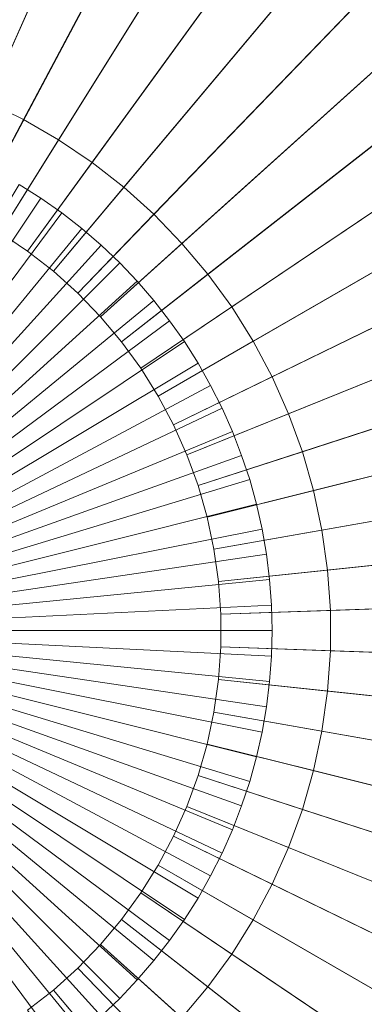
# Model space of a CAD drawing. Header units: centimetres. Extents: x -21.9 to 23.1, y -23 to 22.
# Tile 80 of 192: x 2 to 3.9, y -2.5 to 2.8. Entities that reach past the tile are written whole.
import ezdxf

# ---------------------------------------------------------------- set-up
doc = ezdxf.new("R2010")
doc.units = ezdxf.units.CM
doc.header["$LTSCALE"] = 2.54
doc.layers.add('Lucido design-1', color=7, linetype='Continuous')

# ---------------------------------------------------------------- blocks, each defined once
blk = doc.blocks.new('Gruppo-2-1')
at = {"color": 5, "linetype": 'Continuous', "lineweight": 9}
for points in [[(2.2587, 7.3745, -935.9022), (1.7046, 7.4722, -935.9022), (1.0141, 2.5593, -936.1081), (1.2272, 2.5217, -936.1081)], [(2.8046, 7.2383, -935.9022), (2.2587, 7.3745, -935.9022), (1.2272, 2.5217, -936.1081), (1.4371, 2.4694, -936.1081)], [(3.3396, 7.0645, -935.9022), (2.8046, 7.2383, -935.9022), (1.4371, 2.4694, -936.1081), (1.6428, 2.4025, -936.1081)], [(3.8613, 6.8537, -935.9022), (3.3396, 7.0645, -935.9022), (1.6428, 2.4025, -936.1081), (1.8434, 2.3215, -936.1081)], [(1.1051, 1.9476, -948.7081), (0.9324, 1.9781, -948.7081), (1.6266, 6.917, -948.7081), (2.1421, 6.8261, -948.7081)], [(1.2753, 1.9052, -948.7081), (1.1051, 1.9476, -948.7081), (2.1421, 6.8261, -948.7081), (2.65, 6.6995, -948.7081)], [(4.367, 6.6071, -935.9022), (3.8613, 6.8537, -935.9022), (1.8434, 2.3215, -936.1081), (2.0379, 2.2267, -936.1081)], [(1.4421, 1.851, -948.7081), (1.2753, 1.9052, -948.7081), (2.65, 6.6995, -948.7081), (3.1479, 6.5377, -948.7081)], [(4.8542, 6.3258, -935.9022), (4.367, 6.6071, -935.9022), (2.0379, 2.2267, -936.1081), (2.2252, 2.1185, -936.1081)], [(1.6047, 1.7853, -948.7081), (1.4421, 1.851, -948.7081), (3.1479, 6.5377, -948.7081), (3.6333, 6.3416, -948.7081)], [(1.7623, 1.7084, -948.7081), (1.6047, 1.7853, -948.7081), (3.6333, 6.3416, -948.7081), (4.1038, 6.1121, -948.7081)], [(5.3207, 6.0112, -935.9022), (4.8542, 6.3258, -935.9022), (2.2252, 2.1185, -936.1081), (2.4046, 1.9975, -936.1081)], [(1.9142, 1.6207, -948.7081), (1.7623, 1.7084, -948.7081), (4.1038, 6.1121, -948.7081), (4.5572, 5.8504, -948.7081)], [(5.764, 5.6648, -935.9022), (5.3207, 6.0112, -935.9022), (2.4046, 1.9975, -936.1081), (2.5751, 1.8643, -936.1081)], [(2.0596, 1.5227, -948.7081), (1.9142, 1.6207, -948.7081), (4.5572, 5.8504, -948.7081), (4.9912, 5.5576, -948.7081)], [(6.1821, 5.2883, -935.9022), (5.764, 5.6648, -935.9022), (2.5751, 1.8643, -936.1081), (2.7358, 1.7196, -936.1081)], [(2.1978, 1.4147, -948.7081), (2.0596, 1.5227, -948.7081), (4.9912, 5.5576, -948.7081), (5.4037, 5.2353, -948.7081)], [(6.573, 4.8836, -935.9022), (6.1821, 5.2883, -935.9022), (2.7358, 1.7196, -936.1081), (2.8861, 1.5639, -936.1081)], [(2.3281, 1.2974, -948.7081), (2.1978, 1.4147, -948.7081), (5.4037, 5.2353, -948.7081), (5.7927, 4.885, -948.7081)], [(2.4499, 1.1712, -948.7081), (2.3281, 1.2974, -948.7081), (5.7927, 4.885, -948.7081), (6.1563, 4.5085, -948.7081)], [(6.9346, 4.4526, -935.9022), (6.573, 4.8836, -935.9022), (2.8861, 1.5639, -936.1081), (3.0252, 1.3982, -936.1081)], [(2.5627, 1.0369, -948.7081), (2.4499, 1.1712, -948.7081), (6.1563, 4.5085, -948.7081), (6.4928, 4.1075, -948.7081)], [(7.2653, 3.9974, -935.9022), (6.9346, 4.4526, -935.9022), (3.0252, 1.3982, -936.1081), (3.1523, 1.2232, -936.1081)], [(2.6657, 0.895, -948.7081), (2.5627, 1.0369, -948.7081), (6.4928, 4.1075, -948.7081), (6.8005, 3.6839, -948.7081)], [(7.5634, 3.5203, -935.9022), (7.2653, 3.9974, -935.9022), (3.1523, 1.2232, -936.1081), (3.267, 1.0397, -936.1081)], [(2.7587, 0.7463, -948.7081), (2.6657, 0.895, -948.7081), (6.8005, 3.6839, -948.7081), (7.078, 3.24, -948.7081)], [(7.8276, 3.0235, -935.9022), (7.5634, 3.5203, -935.9022), (3.267, 1.0397, -936.1081), (3.3685, 0.8487, -936.1081)], [(2.841, 0.5914, -948.7081), (2.7587, 0.7463, -948.7081), (7.078, 3.24, -948.7081), (7.3237, 2.7778, -948.7081)], [(8.0564, 2.5096, -935.9022), (7.8276, 3.0235, -935.9022), (3.3685, 0.8487, -936.1081), (3.4565, 0.6511, -936.1081)], [(2.9123, 0.4312, -948.7081), (2.841, 0.5914, -948.7081), (7.3237, 2.7778, -948.7081), (7.5366, 2.2995, -948.7081)], [(8.2488, 1.9809, -935.9022), (8.0564, 2.5096, -935.9022), (3.4565, 0.6511, -936.1081), (3.5305, 0.4478, -936.1081)], [(2.0379, 2.2267, -937.1277), (1.8434, 2.3215, -937.1277), (1.6047, 1.7853, -937.1277), (1.7623, 1.7084, -937.1277)], [(2.0379, 2.2267, -936.1081), (1.8434, 2.3215, -936.1081), (1.8434, 2.3215, -937.1277), (2.0379, 2.2267, -937.1277)], [(2.9723, 0.2664, -948.7081), (2.9123, 0.4312, -948.7081), (7.5366, 2.2995, -948.7081), (7.7157, 1.8076, -948.7081)], [(2.2252, 2.1185, -937.1277), (2.0379, 2.2267, -937.1277), (1.7623, 1.7084, -937.1277), (1.9142, 1.6207, -937.1277)], [(2.2252, 2.1185, -936.1081), (2.0379, 2.2267, -936.1081), (2.0379, 2.2267, -937.1277), (2.2252, 2.1185, -937.1277)], [(2.4046, 1.9975, -937.1277), (2.2252, 2.1185, -937.1277), (1.9142, 1.6207, -937.1277), (2.0596, 1.5227, -937.1277)], [(2.4046, 1.9975, -936.1081), (2.2252, 2.1185, -936.1081), (2.2252, 2.1185, -937.1277), (2.4046, 1.9975, -937.1277)], [(2.5751, 1.8643, -937.1277), (2.4046, 1.9975, -937.1277), (2.0596, 1.5227, -937.1277), (2.1978, 1.4147, -937.1277)], [(2.5751, 1.8643, -936.1081), (2.4046, 1.9975, -936.1081), (2.4046, 1.9975, -937.1277), (2.5751, 1.8643, -937.1277)], [(8.4039, 1.44, -935.9022), (8.2488, 1.9809, -935.9022), (3.5305, 0.4478, -936.1081), (3.5902, 0.2398, -936.1081)], [(2.1303, 1.8061, -936.3095), (2.0148, 1.8793, -936.3095), (0.5828, -0.51, -936.3095)], [(0.5828, -0.51, -936.1095), (2.0148, 1.8793, -936.1095), (2.1303, 1.8061, -936.1095)], [(2.1303, 1.8061, -936.1095), (2.0148, 1.8793, -936.1095), (2.0148, 1.8793, -936.3095), (2.1303, 1.8061, -936.3095)], [(2.7358, 1.7196, -937.1277), (2.5751, 1.8643, -937.1277), (2.1978, 1.4147, -937.1277), (2.3281, 1.2974, -937.1277)], [(2.7358, 1.7196, -936.1081), (2.5751, 1.8643, -936.1081), (2.5751, 1.8643, -937.1277), (2.7358, 1.7196, -937.1277)], [(2.2421, 1.7273, -936.3095), (2.1303, 1.8061, -936.3095), (0.5828, -0.51, -936.3095)], [(0.5828, -0.51, -936.1095), (2.1303, 1.8061, -936.1095), (2.2421, 1.7273, -936.1095)], [(2.2421, 1.7273, -936.1095), (2.1303, 1.8061, -936.1095), (2.1303, 1.8061, -936.3095), (2.2421, 1.7273, -936.3095)], [(3.0206, 0.0978, -948.7081), (2.9723, 0.2664, -948.7081), (7.7157, 1.8076, -948.7081), (7.86, 1.3044, -948.7081)], [(2.3499, 1.6432, -936.3095), (2.2421, 1.7273, -936.3095), (0.5828, -0.51, -936.3095)], [(0.5828, -0.51, -936.1095), (2.2421, 1.7273, -936.1095), (2.3499, 1.6432, -936.1095)], [(2.3499, 1.6432, -936.1095), (2.2421, 1.7273, -936.1095), (2.2421, 1.7273, -936.3095), (2.3499, 1.6432, -936.3095)], [(2.8861, 1.5639, -937.1277), (2.7358, 1.7196, -937.1277), (2.3281, 1.2974, -937.1277), (2.4499, 1.1712, -937.1277)], [(2.8861, 1.5639, -936.1081), (2.7358, 1.7196, -936.1081), (2.7358, 1.7196, -937.1277), (2.8861, 1.5639, -937.1277)], [(2.4534, 1.554, -936.3095), (2.3499, 1.6432, -936.3095), (0.5828, -0.51, -936.3095)], [(0.5828, -0.51, -936.1095), (2.3499, 1.6432, -936.1095), (2.4534, 1.554, -936.1095)], [(2.4534, 1.554, -936.1095), (2.3499, 1.6432, -936.1095), (2.3499, 1.6432, -936.3095), (2.4534, 1.554, -936.3095)], [(2.0596, 1.5227, -937.1277), (1.9142, 1.6207, -937.1277), (1.9142, 1.6207, -948.7081), (2.0596, 1.5227, -948.7081)], [(2.5525, 1.4597, -936.3095), (2.4534, 1.554, -936.3095), (0.5828, -0.51, -936.3095)], [(0.5828, -0.51, -936.1095), (2.4534, 1.554, -936.1095), (2.5525, 1.4597, -936.1095)], [(3.0252, 1.3982, -937.1277), (2.8861, 1.5639, -937.1277), (2.4499, 1.1712, -937.1277), (2.5627, 1.0369, -937.1277)], [(2.5525, 1.4597, -936.1095), (2.4534, 1.554, -936.1095), (2.4534, 1.554, -936.3095), (2.5525, 1.4597, -936.3095)], [(3.0252, 1.3982, -936.1081), (2.8861, 1.5639, -936.1081), (2.8861, 1.5639, -937.1277), (3.0252, 1.3982, -937.1277)], [(2.1978, 1.4147, -937.1277), (2.0596, 1.5227, -937.1277), (2.0596, 1.5227, -948.7081), (2.1978, 1.4147, -948.7081)], [(2.6467, 1.3607, -936.3095), (2.5525, 1.4597, -936.3095), (0.5828, -0.51, -936.3095)], [(0.5828, -0.51, -936.1095), (2.5525, 1.4597, -936.1095), (2.6467, 1.3607, -936.1095)], [(2.6467, 1.3607, -936.1095), (2.5525, 1.4597, -936.1095), (2.5525, 1.4597, -936.3095), (2.6467, 1.3607, -936.3095)], [(8.5209, 0.8897, -935.9022), (8.4039, 1.44, -935.9022), (3.5902, 0.2398, -936.1081), (3.6351, 0.0282, -936.1081)], [(2.3281, 1.2974, -937.1277), (2.1978, 1.4147, -937.1277), (2.1978, 1.4147, -948.7081), (2.3281, 1.2974, -948.7081)], [(3.1523, 1.2232, -937.1277), (3.0252, 1.3982, -937.1277), (2.5627, 1.0369, -937.1277), (2.6657, 0.895, -937.1277)], [(3.1523, 1.2232, -936.1081), (3.0252, 1.3982, -936.1081), (3.0252, 1.3982, -937.1277), (3.1523, 1.2232, -937.1277)], [(2.736, 1.2571, -936.3095), (2.6467, 1.3607, -936.3095), (0.5828, -0.51, -936.3095)], [(0.5828, -0.51, -936.1095), (2.6467, 1.3607, -936.1095), (2.736, 1.2571, -936.1095)], [(2.736, 1.2571, -936.1095), (2.6467, 1.3607, -936.1095), (2.6467, 1.3607, -936.3095), (2.736, 1.2571, -936.3095)], [(2.4499, 1.1712, -937.1277), (2.3281, 1.2974, -937.1277), (2.3281, 1.2974, -948.7081), (2.4499, 1.1712, -948.7081)], [(3.0571, -0.0737, -948.7081), (3.0206, 0.0978, -948.7081), (7.86, 1.3044, -948.7081), (7.9688, 0.7924, -948.7081)], [(2.8201, 1.1493, -936.3095), (2.736, 1.2571, -936.3095), (0.5828, -0.51, -936.3095)], [(0.5828, -0.51, -936.1095), (2.736, 1.2571, -936.1095), (2.8201, 1.1493, -936.1095)], [(3.267, 1.0397, -937.1277), (3.1523, 1.2232, -937.1277), (2.6657, 0.895, -937.1277), (2.7587, 0.7463, -937.1277)], [(2.8201, 1.1493, -936.1095), (2.736, 1.2571, -936.1095), (2.736, 1.2571, -936.3095), (2.8201, 1.1493, -936.3095)], [(3.267, 1.0397, -936.1081), (3.1523, 1.2232, -936.1081), (3.1523, 1.2232, -937.1277), (3.267, 1.0397, -937.1277)], [(2.5627, 1.0369, -937.1277), (2.4499, 1.1712, -937.1277), (2.4499, 1.1712, -948.7081), (2.5627, 1.0369, -948.7081)], [(2.8988, 1.0376, -936.3095), (2.8201, 1.1493, -936.3095), (0.5828, -0.51, -936.3095)], [(0.5828, -0.51, -936.1095), (2.8201, 1.1493, -936.1095), (2.8988, 1.0376, -936.1095)], [(2.8988, 1.0376, -936.1095), (2.8201, 1.1493, -936.1095), (2.8201, 1.1493, -936.3095), (2.8988, 1.0376, -936.3095)], [(2.972, 0.9221, -936.3095), (2.8988, 1.0376, -936.3095), (0.5828, -0.51, -936.3095)], [(0.5828, -0.51, -936.1095), (2.8988, 1.0376, -936.1095), (2.972, 0.9221, -936.1095)], [(2.6657, 0.895, -937.1277), (2.5627, 1.0369, -937.1277), (2.5627, 1.0369, -948.7081), (2.6657, 0.895, -948.7081)], [(3.3685, 0.8487, -937.1277), (3.267, 1.0397, -937.1277), (2.7587, 0.7463, -937.1277), (2.841, 0.5914, -937.1277)], [(2.972, 0.9221, -936.1095), (2.8988, 1.0376, -936.1095), (2.8988, 1.0376, -936.3095), (2.972, 0.9221, -936.3095)], [(3.3685, 0.8487, -936.1081), (3.267, 1.0397, -936.1081), (3.267, 1.0397, -937.1277), (3.3685, 0.8487, -937.1277)], [(3.0394, 0.8031, -936.3095), (2.972, 0.9221, -936.3095), (0.5828, -0.51, -936.3095)], [(0.5828, -0.51, -936.1095), (2.972, 0.9221, -936.1095), (3.0394, 0.8031, -936.1095)], [(3.0394, 0.8031, -936.1095), (2.972, 0.9221, -936.1095), (2.972, 0.9221, -936.3095), (3.0394, 0.8031, -936.3095)], [(2.7587, 0.7463, -937.1277), (2.6657, 0.895, -937.1277), (2.6657, 0.895, -948.7081), (2.7587, 0.7463, -948.7081)], [(3.4565, 0.6511, -937.1277), (3.3685, 0.8487, -937.1277), (2.841, 0.5914, -937.1277), (2.9123, 0.4312, -937.1277)], [(3.4565, 0.6511, -936.1081), (3.3685, 0.8487, -936.1081), (3.3685, 0.8487, -937.1277), (3.4565, 0.6511, -937.1277)], [(8.5992, 0.3326, -935.9022), (8.5209, 0.8897, -935.9022), (3.6351, 0.0282, -936.1081), (3.6652, -0.186, -936.1081)], [(3.1008, 0.681, -936.3095), (3.0394, 0.8031, -936.3095), (0.5828, -0.51, -936.3095)], [(0.5828, -0.51, -936.1095), (3.0394, 0.8031, -936.1095), (3.1008, 0.681, -936.1095)], [(3.1008, 0.681, -936.1095), (3.0394, 0.8031, -936.1095), (3.0394, 0.8031, -936.3095), (3.1008, 0.681, -936.3095)], [(3.0815, -0.2474, -948.7081), (3.0571, -0.0737, -948.7081), (7.9688, 0.7924, -948.7081), (8.0417, 0.274, -948.7081)], [(2.841, 0.5914, -937.1277), (2.7587, 0.7463, -937.1277), (2.7587, 0.7463, -948.7081), (2.841, 0.5914, -948.7081)], [(3.1562, 0.556, -936.3095), (3.1008, 0.681, -936.3095), (0.5828, -0.51, -936.3095)], [(0.5828, -0.51, -936.1095), (3.1008, 0.681, -936.1095), (3.1562, 0.556, -936.1095)], [(3.5305, 0.4478, -937.1277), (3.4565, 0.6511, -937.1277), (2.9123, 0.4312, -937.1277), (2.9723, 0.2664, -937.1277)], [(3.1562, 0.556, -936.1095), (3.1008, 0.681, -936.1095), (3.1008, 0.681, -936.3095), (3.1562, 0.556, -936.3095)], [(3.5305, 0.4478, -936.1081), (3.4565, 0.6511, -936.1081), (3.4565, 0.6511, -937.1277), (3.5305, 0.4478, -937.1277)], [(2.9123, 0.4312, -937.1277), (2.841, 0.5914, -937.1277), (2.841, 0.5914, -948.7081), (2.9123, 0.4312, -948.7081)], [(3.2054, 0.4284, -936.3095), (3.1562, 0.556, -936.3095), (0.5828, -0.51, -936.3095)], [(0.5828, -0.51, -936.1095), (3.1562, 0.556, -936.1095), (3.2054, 0.4284, -936.1095)], [(3.2054, 0.4284, -936.1095), (3.1562, 0.556, -936.1095), (3.1562, 0.556, -936.3095), (3.2054, 0.4284, -936.3095)], [(3.2484, 0.2986, -936.3095), (3.2054, 0.4284, -936.3095), (0.5828, -0.51, -936.3095)], [(0.5828, -0.51, -936.1095), (3.2054, 0.4284, -936.1095), (3.2484, 0.2986, -936.1095)], [(2.9723, 0.2664, -937.1277), (2.9123, 0.4312, -937.1277), (2.9123, 0.4312, -948.7081), (2.9723, 0.2664, -948.7081)], [(3.5902, 0.2398, -937.1277), (3.5305, 0.4478, -937.1277), (2.9723, 0.2664, -937.1277), (3.0206, 0.0978, -937.1277)], [(3.2484, 0.2986, -936.1095), (3.2054, 0.4284, -936.1095), (3.2054, 0.4284, -936.3095), (3.2484, 0.2986, -936.3095)], [(3.5902, 0.2398, -936.1081), (3.5305, 0.4478, -936.1081), (3.5305, 0.4478, -937.1277), (3.5902, 0.2398, -937.1277)], [(8.6385, -0.2287, -935.9022), (8.5992, 0.3326, -935.9022), (3.6652, -0.186, -936.1081), (3.6803, -0.4018, -936.1081)], [(3.2849, 0.1668, -936.3095), (3.2484, 0.2986, -936.3095), (0.5828, -0.51, -936.3095)], [(0.5828, -0.51, -936.1095), (3.2484, 0.2986, -936.1095), (3.2849, 0.1668, -936.1095)], [(3.0206, 0.0978, -937.1277), (2.9723, 0.2664, -937.1277), (2.9723, 0.2664, -948.7081), (3.0206, 0.0978, -948.7081)], [(3.0937, -0.4223, -948.7081), (3.0815, -0.2474, -948.7081), (8.0417, 0.274, -948.7081), (8.0782, -0.2483, -948.7081)], [(3.2849, 0.1668, -936.1095), (3.2484, 0.2986, -936.1095), (3.2484, 0.2986, -936.3095), (3.2849, 0.1668, -936.3095)], [(3.6351, 0.0282, -937.1277), (3.5902, 0.2398, -937.1277), (3.0206, 0.0978, -937.1277), (3.0571, -0.0737, -937.1277)], [(3.6351, 0.0282, -936.1081), (3.5902, 0.2398, -936.1081), (3.5902, 0.2398, -937.1277), (3.6351, 0.0282, -937.1277)], [(3.3148, 0.0334, -936.3095), (3.2849, 0.1668, -936.3095), (0.5828, -0.51, -936.3095)], [(0.5828, -0.51, -936.1095), (3.2849, 0.1668, -936.1095), (3.3148, 0.0334, -936.1095)], [(3.3148, 0.0334, -936.1095), (3.2849, 0.1668, -936.1095), (3.2849, 0.1668, -936.3095), (3.3148, 0.0334, -936.3095)], [(3.0571, -0.0737, -937.1277), (3.0206, 0.0978, -937.1277), (3.0206, 0.0978, -948.7081), (3.0571, -0.0737, -948.7081)], [(3.3381, -0.1013, -936.3095), (3.3148, 0.0334, -936.3095), (0.5828, -0.51, -936.3095)], [(0.5828, -0.51, -936.1095), (3.3148, 0.0334, -936.1095), (3.3381, -0.1013, -936.1095)], [(3.6652, -0.186, -937.1277), (3.6351, 0.0282, -937.1277), (3.0571, -0.0737, -937.1277), (3.0815, -0.2474, -937.1277)], [(3.3381, -0.1013, -936.1095), (3.3148, 0.0334, -936.1095), (3.3148, 0.0334, -936.3095), (3.3381, -0.1013, -936.3095)], [(3.6652, -0.186, -936.1081), (3.6351, 0.0282, -936.1081), (3.6351, 0.0282, -937.1277), (3.6652, -0.186, -937.1277)], [(3.3549, -0.237, -936.3095), (3.3381, -0.1013, -936.3095), (0.5828, -0.51, -936.3095)], [(0.5828, -0.51, -936.1095), (3.3381, -0.1013, -936.1095), (3.3549, -0.237, -936.1095)], [(3.0815, -0.2474, -937.1277), (3.0571, -0.0737, -937.1277), (3.0571, -0.0737, -948.7081), (3.0815, -0.2474, -948.7081)], [(3.3549, -0.237, -936.1095), (3.3381, -0.1013, -936.1095), (3.3381, -0.1013, -936.3095), (3.3549, -0.237, -936.3095)], [(3.6803, -0.4018, -937.1277), (3.6652, -0.186, -937.1277), (3.0815, -0.2474, -937.1277), (3.0937, -0.4223, -937.1277)], [(3.6803, -0.4018, -936.1081), (3.6652, -0.186, -936.1081), (3.6652, -0.186, -937.1277), (3.6803, -0.4018, -937.1277)], [(3.365, -0.3733, -936.3095), (3.3549, -0.237, -936.3095), (0.5828, -0.51, -936.3095)], [(0.5828, -0.51, -936.1095), (3.3549, -0.237, -936.1095), (3.365, -0.3733, -936.1095)], [(3.0937, -0.4223, -937.1277), (3.0815, -0.2474, -937.1277), (3.0815, -0.2474, -948.7081), (3.0937, -0.4223, -948.7081)], [(3.0937, -0.5977, -948.7081), (3.0937, -0.4223, -948.7081), (8.0782, -0.2483, -948.7081), (8.0782, -0.7717, -948.7081)], [(3.365, -0.3733, -936.1095), (3.3549, -0.237, -936.1095), (3.3549, -0.237, -936.3095), (3.365, -0.3733, -936.3095)], [(8.6385, -0.7913, -935.9022), (8.6385, -0.2287, -935.9022), (3.6803, -0.4018, -936.1081), (3.6803, -0.6182, -936.1081)], [(3.3684, -0.51, -936.3095), (3.365, -0.3733, -936.3095), (0.5828, -0.51, -936.3095)], [(0.5828, -0.51, -936.1095), (3.365, -0.3733, -936.1095), (3.3684, -0.51, -936.1095)], [(3.6803, -0.6182, -937.1277), (3.6803, -0.4018, -937.1277), (3.0937, -0.4223, -937.1277), (3.0937, -0.5977, -937.1277)], [(3.3684, -0.51, -936.1095), (3.365, -0.3733, -936.1095), (3.365, -0.3733, -936.3095), (3.3684, -0.51, -936.3095)], [(3.6803, -0.6182, -936.1081), (3.6803, -0.4018, -936.1081), (3.6803, -0.4018, -937.1277), (3.6803, -0.6182, -937.1277)], [(3.0937, -0.5977, -937.1277), (3.0937, -0.4223, -937.1277), (3.0937, -0.4223, -948.7081), (3.0937, -0.5977, -948.7081)], [(3.365, -0.6467, -936.3095), (3.3684, -0.51, -936.3095), (0.5828, -0.51, -936.3095)], [(3.3549, -0.783, -936.3095), (3.365, -0.6467, -936.3095), (0.5828, -0.51, -936.3095)], [(3.3381, -0.9187, -936.3095), (3.3549, -0.783, -936.3095), (0.5828, -0.51, -936.3095)], [(3.3148, -1.0534, -936.3095), (3.3381, -0.9187, -936.3095), (0.5828, -0.51, -936.3095)], [(3.2849, -1.1868, -936.3095), (3.3148, -1.0534, -936.3095), (0.5828, -0.51, -936.3095)], [(3.2484, -1.3186, -936.3095), (3.2849, -1.1868, -936.3095), (0.5828, -0.51, -936.3095)], [(3.2054, -1.4484, -936.3095), (3.2484, -1.3186, -936.3095), (0.5828, -0.51, -936.3095)], [(3.1562, -1.576, -936.3095), (3.2054, -1.4484, -936.3095), (0.5828, -0.51, -936.3095)], [(3.1008, -1.701, -936.3095), (3.1562, -1.576, -936.3095), (0.5828, -0.51, -936.3095)], [(3.0394, -1.8231, -936.3095), (3.1008, -1.701, -936.3095), (0.5828, -0.51, -936.3095)], [(2.972, -1.9421, -936.3095), (3.0394, -1.8231, -936.3095), (0.5828, -0.51, -936.3095)], [(2.8988, -2.0576, -936.3095), (2.972, -1.9421, -936.3095), (0.5828, -0.51, -936.3095)], [(2.8201, -2.1693, -936.3095), (2.8988, -2.0576, -936.3095), (0.5828, -0.51, -936.3095)], [(2.736, -2.2771, -936.3095), (2.8201, -2.1693, -936.3095), (0.5828, -0.51, -936.3095)], [(2.6467, -2.3807, -936.3095), (2.736, -2.2771, -936.3095), (0.5828, -0.51, -936.3095)], [(2.5525, -2.4797, -936.3095), (2.6467, -2.3807, -936.3095), (0.5828, -0.51, -936.3095)], [(2.4534, -2.574, -936.3095), (2.5525, -2.4797, -936.3095), (0.5828, -0.51, -936.3095)], [(2.3499, -2.6632, -936.3095), (2.4534, -2.574, -936.3095), (0.5828, -0.51, -936.3095)], [(2.2421, -2.7473, -936.3095), (2.3499, -2.6632, -936.3095), (0.5828, -0.51, -936.3095)], [(2.1303, -2.8261, -936.3095), (2.2421, -2.7473, -936.3095), (0.5828, -0.51, -936.3095)], [(2.0148, -2.8993, -936.3095), (2.1303, -2.8261, -936.3095), (0.5828, -0.51, -936.3095)], [(0.5828, -0.51, -936.1095), (3.3684, -0.51, -936.1095), (3.365, -0.6467, -936.1095)], [(0.5828, -0.51, -936.1095), (3.365, -0.6467, -936.1095), (3.3549, -0.783, -936.1095)], [(0.5828, -0.51, -936.1095), (3.3549, -0.783, -936.1095), (3.3381, -0.9187, -936.1095)], [(0.5828, -0.51, -936.1095), (3.3381, -0.9187, -936.1095), (3.3148, -1.0534, -936.1095)], [(0.5828, -0.51, -936.1095), (3.3148, -1.0534, -936.1095), (3.2849, -1.1868, -936.1095)], [(0.5828, -0.51, -936.1095), (3.2849, -1.1868, -936.1095), (3.2484, -1.3186, -936.1095)], [(0.5828, -0.51, -936.1095), (3.2484, -1.3186, -936.1095), (3.2054, -1.4484, -936.1095)], [(0.5828, -0.51, -936.1095), (3.2054, -1.4484, -936.1095), (3.1562, -1.576, -936.1095)], [(0.5828, -0.51, -936.1095), (3.1562, -1.576, -936.1095), (3.1008, -1.701, -936.1095)], [(0.5828, -0.51, -936.1095), (3.1008, -1.701, -936.1095), (3.0394, -1.8231, -936.1095)], [(0.5828, -0.51, -936.1095), (3.0394, -1.8231, -936.1095), (2.972, -1.9421, -936.1095)], [(0.5828, -0.51, -936.1095), (2.972, -1.9421, -936.1095), (2.8988, -2.0576, -936.1095)], [(0.5828, -0.51, -936.1095), (2.8988, -2.0576, -936.1095), (2.8201, -2.1693, -936.1095)], [(0.5828, -0.51, -936.1095), (2.8201, -2.1693, -936.1095), (2.736, -2.2771, -936.1095)], [(0.5828, -0.51, -936.1095), (2.736, -2.2771, -936.1095), (2.6467, -2.3807, -936.1095)], [(0.5828, -0.51, -936.1095), (2.6467, -2.3807, -936.1095), (2.5525, -2.4797, -936.1095)], [(0.5828, -0.51, -936.1095), (2.5525, -2.4797, -936.1095), (2.4534, -2.574, -936.1095)], [(0.5828, -0.51, -936.1095), (2.4534, -2.574, -936.1095), (2.3499, -2.6632, -936.1095)], [(0.5828, -0.51, -936.1095), (2.3499, -2.6632, -936.1095), (2.2421, -2.7473, -936.1095)], [(0.5828, -0.51, -936.1095), (2.2421, -2.7473, -936.1095), (2.1303, -2.8261, -936.1095)], [(0.5828, -0.51, -936.1095), (2.1303, -2.8261, -936.1095), (2.0148, -2.8993, -936.1095)], [(3.365, -0.6467, -936.1095), (3.3684, -0.51, -936.1095), (3.3684, -0.51, -936.3095), (3.365, -0.6467, -936.3095)], [(3.0815, -0.7726, -948.7081), (3.0937, -0.5977, -948.7081), (8.0782, -0.7717, -948.7081), (8.0417, -1.294, -948.7081)], [(3.0815, -0.7726, -937.1277), (3.0937, -0.5977, -937.1277), (3.0937, -0.5977, -948.7081), (3.0815, -0.7726, -948.7081)], [(3.6652, -0.834, -937.1277), (3.6803, -0.6182, -937.1277), (3.0937, -0.5977, -937.1277), (3.0815, -0.7726, -937.1277)], [(3.6652, -0.834, -936.1081), (3.6803, -0.6182, -936.1081), (3.6803, -0.6182, -937.1277), (3.6652, -0.834, -937.1277)], [(8.5992, -1.3526, -935.9022), (8.6385, -0.7913, -935.9022), (3.6803, -0.6182, -936.1081), (3.6652, -0.834, -936.1081)], [(3.3549, -0.783, -936.1095), (3.365, -0.6467, -936.1095), (3.365, -0.6467, -936.3095), (3.3549, -0.783, -936.3095)], [(3.0571, -0.9463, -948.7081), (3.0815, -0.7726, -948.7081), (8.0417, -1.294, -948.7081), (7.9688, -1.8124, -948.7081)], [(3.0571, -0.9463, -937.1277), (3.0815, -0.7726, -937.1277), (3.0815, -0.7726, -948.7081), (3.0571, -0.9463, -948.7081)], [(3.6351, -1.0482, -937.1277), (3.6652, -0.834, -937.1277), (3.0815, -0.7726, -937.1277), (3.0571, -0.9463, -937.1277)], [(3.3381, -0.9187, -936.1095), (3.3549, -0.783, -936.1095), (3.3549, -0.783, -936.3095), (3.3381, -0.9187, -936.3095)], [(3.6351, -1.0482, -936.1081), (3.6652, -0.834, -936.1081), (3.6652, -0.834, -937.1277), (3.6351, -1.0482, -937.1277)], [(8.5209, -1.9097, -935.9022), (8.5992, -1.3526, -935.9022), (3.6652, -0.834, -936.1081), (3.6351, -1.0482, -936.1081)], [(3.0206, -1.1178, -948.7081), (3.0571, -0.9463, -948.7081), (7.9688, -1.8124, -948.7081), (7.86, -2.3244, -948.7081)], [(3.0206, -1.1178, -937.1277), (3.0571, -0.9463, -937.1277), (3.0571, -0.9463, -948.7081), (3.0206, -1.1178, -948.7081)], [(3.5902, -1.2598, -937.1277), (3.6351, -1.0482, -937.1277), (3.0571, -0.9463, -937.1277), (3.0206, -1.1178, -937.1277)], [(3.3148, -1.0534, -936.1095), (3.3381, -0.9187, -936.1095), (3.3381, -0.9187, -936.3095), (3.3148, -1.0534, -936.3095)], [(3.2849, -1.1868, -936.1095), (3.3148, -1.0534, -936.1095), (3.3148, -1.0534, -936.3095), (3.2849, -1.1868, -936.3095)], [(3.5902, -1.2598, -936.1081), (3.6351, -1.0482, -936.1081), (3.6351, -1.0482, -937.1277), (3.5902, -1.2598, -937.1277)], [(8.4039, -2.46, -935.9022), (8.5209, -1.9097, -935.9022), (3.6351, -1.0482, -936.1081), (3.5902, -1.2598, -936.1081)], [(2.9723, -1.2864, -948.7081), (3.0206, -1.1178, -948.7081), (7.86, -2.3244, -948.7081), (7.7157, -2.8276, -948.7081)], [(2.9723, -1.2864, -937.1277), (3.0206, -1.1178, -937.1277), (3.0206, -1.1178, -948.7081), (2.9723, -1.2864, -948.7081)], [(3.5305, -1.4678, -937.1277), (3.5902, -1.2598, -937.1277), (3.0206, -1.1178, -937.1277), (2.9723, -1.2864, -937.1277)], [(3.2484, -1.3186, -936.1095), (3.2849, -1.1868, -936.1095), (3.2849, -1.1868, -936.3095), (3.2484, -1.3186, -936.3095)], [(3.5305, -1.4678, -936.1081), (3.5902, -1.2598, -936.1081), (3.5902, -1.2598, -937.1277), (3.5305, -1.4678, -937.1277)], [(8.2488, -3.0009, -935.9022), (8.4039, -2.46, -935.9022), (3.5902, -1.2598, -936.1081), (3.5305, -1.4678, -936.1081)], [(2.9123, -1.4512, -948.7081), (2.9723, -1.2864, -948.7081), (7.7157, -2.8276, -948.7081), (7.5366, -3.3195, -948.7081)], [(2.9123, -1.4512, -937.1277), (2.9723, -1.2864, -937.1277), (2.9723, -1.2864, -948.7081), (2.9123, -1.4512, -948.7081)], [(3.4565, -1.6711, -937.1277), (3.5305, -1.4678, -937.1277), (2.9723, -1.2864, -937.1277), (2.9123, -1.4512, -937.1277)], [(3.2054, -1.4484, -936.1095), (3.2484, -1.3186, -936.1095), (3.2484, -1.3186, -936.3095), (3.2054, -1.4484, -936.3095)], [(2.841, -1.6114, -948.7081), (2.9123, -1.4512, -948.7081), (7.5366, -3.3195, -948.7081), (7.3237, -3.7978, -948.7081)], [(2.841, -1.6114, -937.1277), (2.9123, -1.4512, -937.1277), (2.9123, -1.4512, -948.7081), (2.841, -1.6114, -948.7081)], [(3.3685, -1.8687, -937.1277), (3.4565, -1.6711, -937.1277), (2.9123, -1.4512, -937.1277), (2.841, -1.6114, -937.1277)], [(3.1562, -1.576, -936.1095), (3.2054, -1.4484, -936.1095), (3.2054, -1.4484, -936.3095), (3.1562, -1.576, -936.3095)], [(3.4565, -1.6711, -936.1081), (3.5305, -1.4678, -936.1081), (3.5305, -1.4678, -937.1277), (3.4565, -1.6711, -937.1277)], [(8.0564, -3.5296, -935.9022), (8.2488, -3.0009, -935.9022), (3.5305, -1.4678, -936.1081), (3.4565, -1.6711, -936.1081)], [(3.1008, -1.701, -936.1095), (3.1562, -1.576, -936.1095), (3.1562, -1.576, -936.3095), (3.1008, -1.701, -936.3095)], [(2.7587, -1.7663, -948.7081), (2.841, -1.6114, -948.7081), (7.3237, -3.7978, -948.7081), (7.078, -4.26, -948.7081)], [(2.7587, -1.7663, -937.1277), (2.841, -1.6114, -937.1277), (2.841, -1.6114, -948.7081), (2.7587, -1.7663, -948.7081)], [(3.267, -2.0597, -937.1277), (3.3685, -1.8687, -937.1277), (2.841, -1.6114, -937.1277), (2.7587, -1.7663, -937.1277)], [(3.3685, -1.8687, -936.1081), (3.4565, -1.6711, -936.1081), (3.4565, -1.6711, -937.1277), (3.3685, -1.8687, -937.1277)], [(7.8276, -4.0435, -935.9022), (8.0564, -3.5296, -935.9022), (3.4565, -1.6711, -936.1081), (3.3685, -1.8687, -936.1081)], [(3.0394, -1.8231, -936.1095), (3.1008, -1.701, -936.1095), (3.1008, -1.701, -936.3095), (3.0394, -1.8231, -936.3095)], [(2.6657, -1.915, -948.7081), (2.7587, -1.7663, -948.7081), (7.078, -4.26, -948.7081), (6.8005, -4.7039, -948.7081)], [(2.6657, -1.915, -937.1277), (2.7587, -1.7663, -937.1277), (2.7587, -1.7663, -948.7081), (2.6657, -1.915, -948.7081)], [(3.1523, -2.2432, -937.1277), (3.267, -2.0597, -937.1277), (2.7587, -1.7663, -937.1277), (2.6657, -1.915, -937.1277)], [(2.972, -1.9421, -936.1095), (3.0394, -1.8231, -936.1095), (3.0394, -1.8231, -936.3095), (2.972, -1.9421, -936.3095)], [(3.267, -2.0597, -936.1081), (3.3685, -1.8687, -936.1081), (3.3685, -1.8687, -937.1277), (3.267, -2.0597, -937.1277)], [(7.5634, -4.5403, -935.9022), (7.8276, -4.0435, -935.9022), (3.3685, -1.8687, -936.1081), (3.267, -2.0597, -936.1081)], [(2.5627, -2.0569, -948.7081), (2.6657, -1.915, -948.7081), (6.8005, -4.7039, -948.7081), (6.4928, -5.1275, -948.7081)], [(2.5627, -2.0569, -937.1277), (2.6657, -1.915, -937.1277), (2.6657, -1.915, -948.7081), (2.5627, -2.0569, -948.7081)], [(3.0252, -2.4182, -937.1277), (3.1523, -2.2432, -937.1277), (2.6657, -1.915, -937.1277), (2.5627, -2.0569, -937.1277)], [(2.8988, -2.0576, -936.1095), (2.972, -1.9421, -936.1095), (2.972, -1.9421, -936.3095), (2.8988, -2.0576, -936.3095)], [(2.4499, -2.1912, -948.7081), (2.5627, -2.0569, -948.7081), (6.4928, -5.1275, -948.7081), (6.1563, -5.5285, -948.7081)], [(2.4499, -2.1912, -937.1277), (2.5627, -2.0569, -937.1277), (2.5627, -2.0569, -948.7081), (2.4499, -2.1912, -948.7081)], [(2.8861, -2.5839, -937.1277), (3.0252, -2.4182, -937.1277), (2.5627, -2.0569, -937.1277), (2.4499, -2.1912, -937.1277)], [(2.8201, -2.1693, -936.1095), (2.8988, -2.0576, -936.1095), (2.8988, -2.0576, -936.3095), (2.8201, -2.1693, -936.3095)], [(3.1523, -2.2432, -936.1081), (3.267, -2.0597, -936.1081), (3.267, -2.0597, -937.1277), (3.1523, -2.2432, -937.1277)], [(7.2653, -5.0174, -935.9022), (7.5634, -4.5403, -935.9022), (3.267, -2.0597, -936.1081), (3.1523, -2.2432, -936.1081)], [(2.3281, -2.3174, -948.7081), (2.4499, -2.1912, -948.7081), (6.1563, -5.5285, -948.7081), (5.7927, -5.905, -948.7081)], [(2.3281, -2.3174, -937.1277), (2.4499, -2.1912, -937.1277), (2.4499, -2.1912, -948.7081), (2.3281, -2.3174, -948.7081)], [(2.7358, -2.7396, -937.1277), (2.8861, -2.5839, -937.1277), (2.4499, -2.1912, -937.1277), (2.3281, -2.3174, -937.1277)], [(2.736, -2.2771, -936.1095), (2.8201, -2.1693, -936.1095), (2.8201, -2.1693, -936.3095), (2.736, -2.2771, -936.3095)], [(3.0252, -2.4182, -936.1081), (3.1523, -2.2432, -936.1081), (3.1523, -2.2432, -937.1277), (3.0252, -2.4182, -937.1277)], [(6.9346, -5.4726, -935.9022), (7.2653, -5.0174, -935.9022), (3.1523, -2.2432, -936.1081), (3.0252, -2.4182, -936.1081)], [(2.1978, -2.4347, -948.7081), (2.3281, -2.3174, -948.7081), (5.7927, -5.905, -948.7081), (5.4037, -6.2553, -948.7081)], [(2.1978, -2.4347, -937.1277), (2.3281, -2.3174, -937.1277), (2.3281, -2.3174, -948.7081), (2.1978, -2.4347, -948.7081)], [(2.5751, -2.8843, -937.1277), (2.7358, -2.7396, -937.1277), (2.3281, -2.3174, -937.1277), (2.1978, -2.4347, -937.1277)], [(2.6467, -2.3807, -936.1095), (2.736, -2.2771, -936.1095), (2.736, -2.2771, -936.3095), (2.6467, -2.3807, -936.3095)], [(2.5525, -2.4797, -936.1095), (2.6467, -2.3807, -936.1095), (2.6467, -2.3807, -936.3095), (2.5525, -2.4797, -936.3095)], [(2.8861, -2.5839, -936.1081), (3.0252, -2.4182, -936.1081), (3.0252, -2.4182, -937.1277), (2.8861, -2.5839, -937.1277)], [(6.573, -5.9036, -935.9022), (6.9346, -5.4726, -935.9022), (3.0252, -2.4182, -936.1081), (2.8861, -2.5839, -936.1081)], [(2.0596, -2.5427, -948.7081), (2.1978, -2.4347, -948.7081), (5.4037, -6.2553, -948.7081), (4.9912, -6.5776, -948.7081)], [(2.0596, -2.5427, -937.1277), (2.1978, -2.4347, -937.1277), (2.1978, -2.4347, -948.7081), (2.0596, -2.5427, -948.7081)], [(2.4046, -3.0175, -937.1277), (2.5751, -2.8843, -937.1277), (2.1978, -2.4347, -937.1277), (2.0596, -2.5427, -937.1277)], [(2.4534, -2.574, -936.1095), (2.5525, -2.4797, -936.1095), (2.5525, -2.4797, -936.3095), (2.4534, -2.574, -936.3095)]]:
    blk.add_3dface(points, dxfattribs=at)

msp = doc.modelspace()

# ---------------------------------------------------------------- block references
at = {"layer": 'Lucido design-1', "color": 5, "true_color": 0x0000ff}
msp.add_blockref('Gruppo-2-1', (0, 0), dxfattribs=at)

doc.saveas('drawing.dxf')
